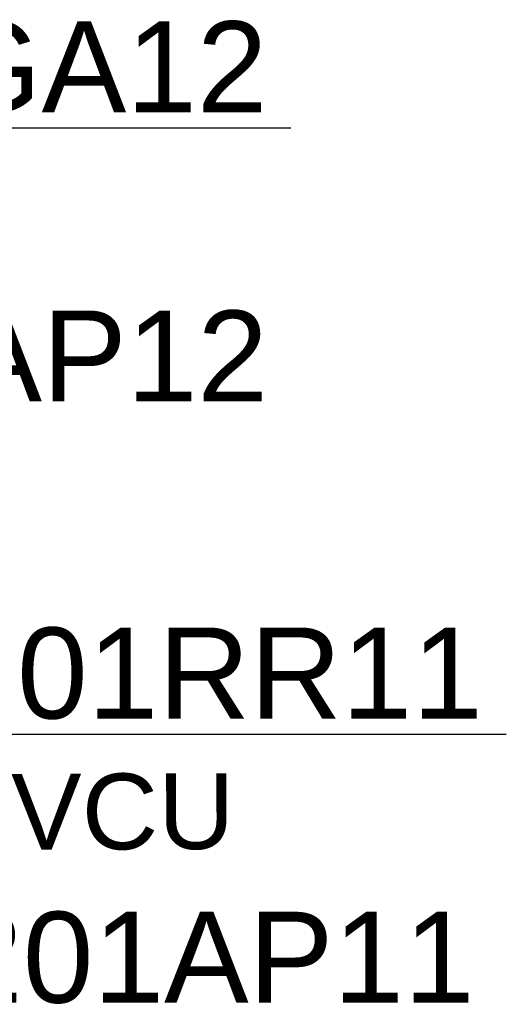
# Model space of a CAD drawing. Extents: x 356718 to 357658, y 5762241 to 5762615.
# Tile 17 of 157: x 356970.38 to 356974.56, y 5762336.98 to 5762345.44. Entities that reach past the tile are written whole.
import ezdxf
from ezdxf.enums import TextEntityAlignment as Align

# ---------------------------------------------------------------- set-up
doc = ezdxf.new("R2010")
doc.units = 0
doc.header["$MEASUREMENT"] = 0
doc.linetypes.add('AUSGEZOGEN', pattern=[0])
doc.layers.add('114_00133_Schachtnummer', color=7, linetype='AUSGEZOGEN', true_color=0x000000)
doc.layers.add('124_10626_Standard__Laenge____1', color=7, linetype='AUSGEZOGEN', true_color=0x000000)
doc.styles.add('ARIAL', font='arial.ttf', dxfattribs={"height": 1.5})

msp = doc.modelspace()

# ---------------------------------------------------------------- linework, layer by layer
at = {"layer": '114_00133_Schachtnummer', "color": 18, "linetype": 'AUSGEZOGEN', "true_color": 0x000000}
for points in [[(356964.257, 5762339.945), (356964.257, 5762344.5067), (356972.7122, 5762344.5067)], [(356966.109, 5762340.7191), (356966.109, 5762339.2976), (356974.5642, 5762339.2976)]]:
    msp.add_lwpolyline(points, dxfattribs=at)

# ---------------------------------------------------------------- texts
at = {"layer": '114_00133_Schachtnummer', "color": 18, "true_color": 0x000000, "style": 'ARIAL'}
for s, p in [('636251201GA12', (356964.257, 5762345.4226)), ('636251201AP12', (356964.3821, 5762342.9374)), ('636251201RR11', (356966.109, 5762340.2136)), ('636251201AP11', (356966.1585, 5762337.7719))]:
    msp.add_text(s, height=0.781357, dxfattribs=at).set_placement(p, align=Align.TOP_LEFT)
at = {"layer": '124_10626_Standard__Laenge____1', "color": 18, "true_color": 0x000000, "style": 'ARIAL'}
msp.add_text('DN 150 PVCU', height=0.65113, rotation=0.2, dxfattribs=at).set_placement((356966.3624, 5762338.9421), align=Align.TOP_LEFT)

doc.saveas('drawing.dxf')
